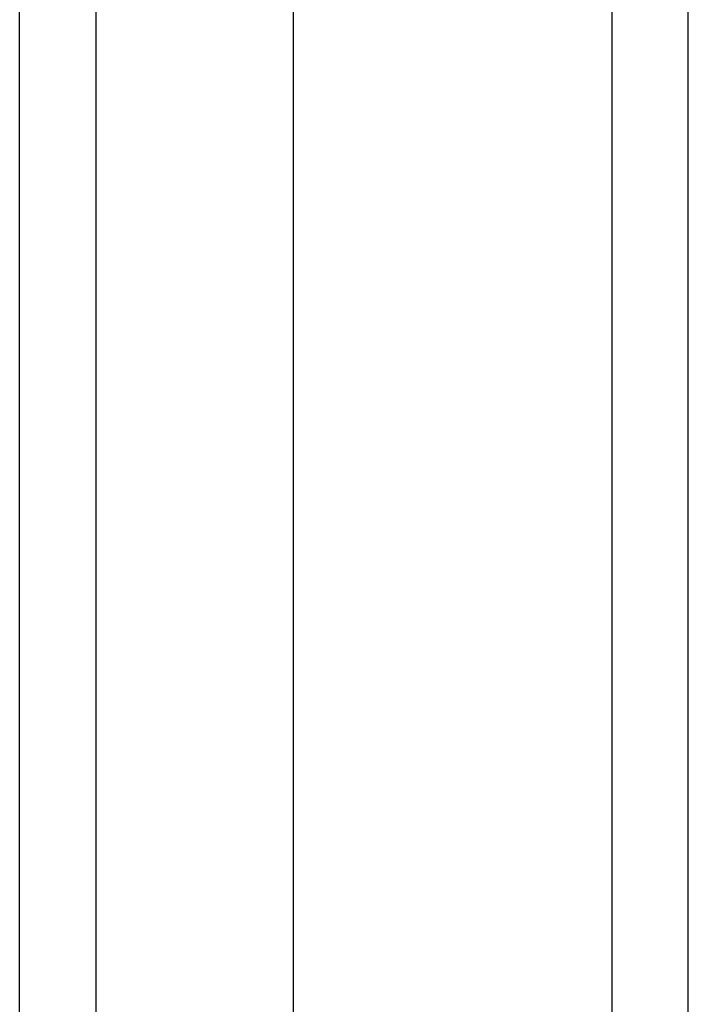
# Model space of a CAD drawing. Header units: inches. Extents: x 17 to 237, y 17 to 149.
# Tile 26 of 115: x 140.97 to 141.836, y 64.442 to 65.717. Entities that reach past the tile are written whole.
import ezdxf

# ---------------------------------------------------------------- set-up
doc = ezdxf.new("R2010")
doc.units = ezdxf.units.IN
doc.header["$MEASUREMENT"] = 0
doc.layers.add('Visible Edges(ANSI)', color=7, linetype='Continuous', lineweight=25)
doc.layers.add('Visible Tangent Edges(ANSI)', color=7, linetype='Continuous', lineweight=25)

msp = doc.modelspace()

# ---------------------------------------------------------------- linework, layer by layer
at = {"layer": 'Visible Edges(ANSI)'}
for p, q in [((141.8357, 63.2652), (141.8357, 105.0672)), ((140.9695, 64.0633), (140.9695, 104.2691)), ((141.3239, 104.2691), (141.3239, 64.0633))]:
    msp.add_line(p, q, dxfattribs=at)
at = {"layer": 'Visible Tangent Edges(ANSI)'}
for p, q in [((141.7367, 105.0672), (141.7367, 63.2652)), ((141.0685, 63.9333), (141.0685, 104.3991))]:
    msp.add_line(p, q, dxfattribs=at)

doc.saveas('drawing.dxf')
